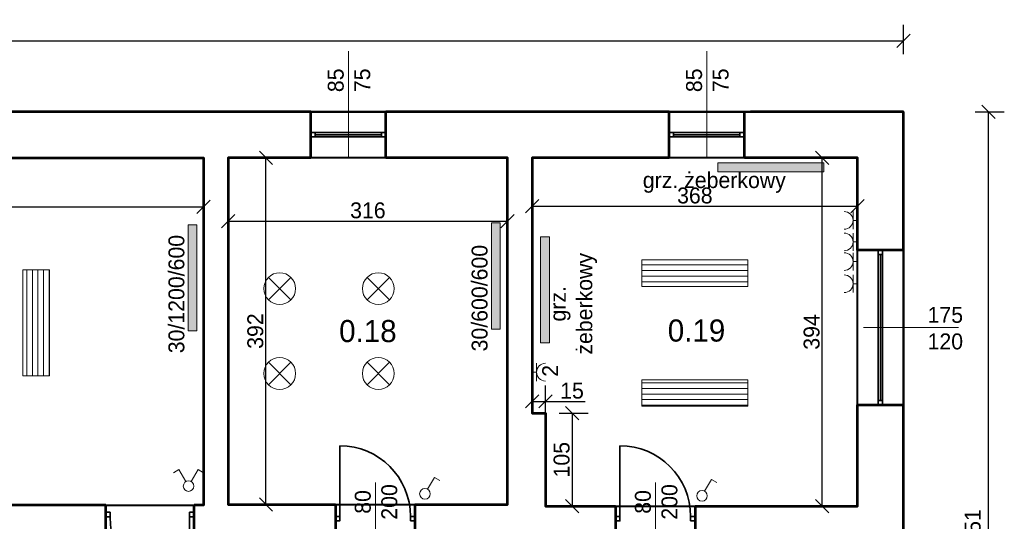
# Model space of a CAD drawing. Header units: millimetres. Extents: x 410204 to 467463, y -88400 to -47908.
# Tile 28 of 30: x 464253 to 465367, y -49750 to -49183. Entities that reach past the tile are written whole.
import ezdxf
from ezdxf.enums import TextEntityAlignment as Align

# ---------------------------------------------------------------- set-up
doc = ezdxf.new("R2010")
doc.units = ezdxf.units.MM
doc.linetypes.add('ACAD_ISO03W100', pattern=[30, 12, -18])
for name, color, linetype, lineweight in [('Apow', 1, 'Continuous', 40), ('drzwi', 53, 'Continuous', 35), ('gniazdo', 4, 'Continuous', 18), ('grzejnik', 20, 'Continuous', 18), ('okno', 211, 'Continuous', 35), ('opis', 47, 'Continuous', 18), ('opis powierzchnie', 10, 'Continuous', 18), ('oświetlenie', 40, 'Continuous', 18), ('przerywana', 120, 'ACAD_ISO03W100', 9), ('widok', 136, 'Continuous', 18), ('ściany', 21, 'Continuous', 53)]:
    doc.layers.add(name, color=color, linetype=linetype, lineweight=lineweight)
doc.layers.add('wymiary wewn', color=151, linetype='Continuous')
doc.layers.add('wymiary zewn', color=82, linetype='Continuous')
doc.dimstyles.new('1 100', dxfattribs={"dimtxt": 18, "dimasz": 15, "dimexe": 18, "dimexo": 0.0625, "dimgap": 3, "dimtad": 1, "dimdec": 0, "dimzin": 0, "dimdsep": 46, "dimtxsty": 'Standard', "dimblk": 'OBLIQUE', "dimcen": 0.09, "dimadec": 0, "dimazin": 0, "dimtfac": 1, "dimtdec": 0, "dimtofl": 0, "dimtmove": 0, "dimatfit": 3, "dimldrblk": 'OBLIQUE', "dimfxl": 15, "dimfxlon": 1, "dimtolj": 1, "dimtzin": 0, "dimarcsym": 0})

# ---------------------------------------------------------------- blocks, each defined once
blk = doc.blocks.new('_Oblique')
at = {"color": 0, "linetype": 'ByBlock', "lineweight": -2}
blk.add_line((-0.5, -0.5), (0.5, 0.5), dxfattribs=at)
blk = doc.blocks.new('*D15458')
at = {"layer": 'Defpoints', "color": 0}
for p in [(464833.2, -49339), (465201.2, -49339), (465201.2, -49393.8)]:
    blk.add_point(p, dxfattribs=at)
at = {"layer": 'wymiary wewn', "color": 0, "lineweight": -2}
for p, q in [((464833.2, -49378.8), (464833.2, -49411.8)), ((465201.2, -49378.8), (465201.2, -49411.8)), ((464833.2, -49393.8), (465201.2, -49393.8))]:
    blk.add_line(p, q, dxfattribs=at)
at = {"layer": 'wymiary wewn', "color": 0, "linetype": 'ByBlock', "lineweight": -2, "xscale": 15, "yscale": 15, "zscale": 15, "rotation": 180}
blk.add_blockref('_Oblique', (464833.2, -49393.8), dxfattribs=at)
at = {"layer": 'wymiary wewn', "color": 0, "linetype": 'ByBlock', "lineweight": -2, "xscale": 15, "yscale": 15, "zscale": 15}
blk.add_blockref('_Oblique', (465201.2, -49393.8), dxfattribs=at)
at = {"layer": 'wymiary wewn', "color": 0, "insert": (465017.2, -49381.8), "char_height": 18, "attachment_point": 5}
blk.add_mtext('\\A1;368', dxfattribs=at)
blk = doc.blocks.new('*D15459')
at = {"layer": 'Defpoints', "color": 0}
for p in [(464848.2, -49614.5), (464833.2, -49628), (464848.2, -49628)]:
    blk.add_point(p, dxfattribs=at)
at = {"layer": 'wymiary wewn', "color": 0, "lineweight": -2}
for p, q in [((464833.2, -49627.9), (464833.2, -49596.5)), ((464848.2, -49627.9), (464848.2, -49596.5)), ((464833.2, -49614.5), (464848.2, -49614.5)), ((464848.2, -49614.5), (464893.2, -49614.5))]:
    blk.add_line(p, q, dxfattribs=at)
at = {"layer": 'wymiary wewn', "color": 0, "linetype": 'ByBlock', "lineweight": -2, "xscale": 15, "yscale": 15, "zscale": 15, "rotation": 180}
blk.add_blockref('_Oblique', (464833.2, -49614.5), dxfattribs=at)
at = {"layer": 'wymiary wewn', "color": 0, "linetype": 'ByBlock', "lineweight": -2, "xscale": 15, "yscale": 15, "zscale": 15}
blk.add_blockref('_Oblique', (464848.2, -49614.5), dxfattribs=at)
at = {"layer": 'wymiary wewn', "color": 0, "insert": (464878.2, -49602.5), "char_height": 18, "attachment_point": 5}
blk.add_mtext('\\A1;15', dxfattribs=at)
blk = doc.blocks.new('*D15460')
at = {"layer": 'Defpoints', "color": 0}
for p in [(464848.2, -49628), (464848.2, -49733), (464878.5, -49733)]:
    blk.add_point(p, dxfattribs=at)
at = {"layer": 'wymiary wewn', "color": 0, "lineweight": -2}
for p, q in [((464863.5, -49628), (464896.5, -49628)), ((464878.5, -49628), (464878.5, -49733)), ((464863.5, -49733), (464896.5, -49733))]:
    blk.add_line(p, q, dxfattribs=at)
at = {"layer": 'wymiary wewn', "color": 0, "linetype": 'ByBlock', "lineweight": -2, "xscale": 15, "yscale": 15, "zscale": 15}
for p, rotation in [((464878.5, -49628), 90), ((464878.5, -49733), 270)]:
    blk.add_blockref('_Oblique', p, dxfattribs=dict(at, rotation=rotation))
at = {"layer": 'wymiary wewn', "color": 0, "insert": (464866.5, -49680.5), "char_height": 18, "attachment_point": 5, "rotation": 90}
blk.add_mtext('\\A1;105', dxfattribs=at)
blk = doc.blocks.new('*D15461')
at = {"layer": 'Defpoints', "color": 0}
for p in [(465161.4, -49339), (465201.2, -49339), (465201.2, -49733)]:
    blk.add_point(p, dxfattribs=at)
at = {"layer": 'wymiary wewn', "color": 0, "lineweight": -2}
for p, q in [((465176.4, -49339), (465143.4, -49339)), ((465161.4, -49733), (465161.4, -49339)), ((465176.4, -49733), (465143.4, -49733))]:
    blk.add_line(p, q, dxfattribs=at)
at = {"layer": 'wymiary wewn', "color": 0, "linetype": 'ByBlock', "lineweight": -2, "xscale": 15, "yscale": 15, "zscale": 15}
for p, rotation in [((465161.4, -49339), 90), ((465161.4, -49733), 270)]:
    blk.add_blockref('_Oblique', p, dxfattribs=dict(at, rotation=rotation))
at = {"layer": 'wymiary wewn', "color": 0, "insert": (465149.4, -49536), "char_height": 18, "attachment_point": 5, "rotation": 90}
blk.add_mtext('\\A1;394', dxfattribs=at)
blk = doc.blocks.new('*D15462')
at = {"layer": 'Defpoints', "color": 0}
for p in [(464489.2, -49339), (464531.9, -49339), (464489.2, -49731)]:
    blk.add_point(p, dxfattribs=at)
at = {"layer": 'wymiary wewn', "color": 0, "lineweight": -2}
for p, q in [((464516.9, -49339), (464549.9, -49339)), ((464531.9, -49731), (464531.9, -49339)), ((464516.9, -49731), (464549.9, -49731))]:
    blk.add_line(p, q, dxfattribs=at)
at = {"layer": 'wymiary wewn', "color": 0, "linetype": 'ByBlock', "lineweight": -2, "xscale": 15, "yscale": 15, "zscale": 15}
for p, rotation in [((464531.9, -49339), 90), ((464531.9, -49731), 270)]:
    blk.add_blockref('_Oblique', p, dxfattribs=dict(at, rotation=rotation))
at = {"layer": 'wymiary wewn', "color": 0, "insert": (464519.9, -49535), "char_height": 18, "attachment_point": 5, "rotation": 90}
blk.add_mtext('\\A1;392', dxfattribs=at)
blk = doc.blocks.new('*D15497')
at = {"layer": 'Defpoints', "color": 0}
for p in [(463869.2, -49339), (464461.2, -49339), (464461.2, -49394.6)]:
    blk.add_point(p, dxfattribs=at)
at = {"layer": 'wymiary wewn', "color": 0, "lineweight": -2}
for p, q in [((463869.2, -49379.6), (463869.2, -49412.6)), ((464461.2, -49379.6), (464461.2, -49412.6)), ((463869.2, -49394.6), (464461.2, -49394.6))]:
    blk.add_line(p, q, dxfattribs=at)
at = {"layer": 'wymiary wewn', "color": 0, "linetype": 'ByBlock', "lineweight": -2, "xscale": 15, "yscale": 15, "zscale": 15, "rotation": 180}
blk.add_blockref('_Oblique', (463869.2, -49394.6), dxfattribs=at)
at = {"layer": 'wymiary wewn', "color": 0, "linetype": 'ByBlock', "lineweight": -2, "xscale": 15, "yscale": 15, "zscale": 15}
blk.add_blockref('_Oblique', (464461.2, -49394.6), dxfattribs=at)
at = {"layer": 'wymiary wewn', "color": 0, "insert": (464165.2, -49382.6), "char_height": 18, "attachment_point": 5}
blk.add_mtext('\\A1;592', dxfattribs=at)
blk = doc.blocks.new('*D15498')
at = {"layer": 'Defpoints', "color": 0}
for p in [(463947.8, -49339), (464461.2, -49339), (464461.2, -49732)]:
    blk.add_point(p, dxfattribs=at)
at = {"layer": 'wymiary wewn', "color": 0, "lineweight": -2}
for p, q in [((463962.8, -49339), (463929.8, -49339)), ((463947.8, -49732), (463947.8, -49339)), ((463962.8, -49732), (463929.8, -49732))]:
    blk.add_line(p, q, dxfattribs=at)
at = {"layer": 'wymiary wewn', "color": 0, "linetype": 'ByBlock', "lineweight": -2, "xscale": 15, "yscale": 15, "zscale": 15}
for p, rotation in [((463947.8, -49339), 90), ((463947.8, -49732), 270)]:
    blk.add_blockref('_Oblique', p, dxfattribs=dict(at, rotation=rotation))
at = {"layer": 'wymiary wewn', "color": 0, "insert": (463935.8, -49535.5), "char_height": 18, "attachment_point": 5, "rotation": 90}
blk.add_mtext('\\A1;393', dxfattribs=at)
blk = doc.blocks.new('d80')
at = {"layer": 'drzwi'}
blk.add_line((4992.3, 681), (5072.3, 681), dxfattribs=at)
for points in [[(4987.3, 686), (4992.3, 686), (4992.3, 681), (4987.3, 681)], [(4987.3, 601), (4992.3, 601), (4992.3, 596), (4987.3, 596)]]:
    blk.add_lwpolyline(points, close=True, dxfattribs=at)
blk.add_arc((4992.3, 681), 80, 270, 0, dxfattribs=at)
blk = doc.blocks.new('d90')
at = {"layer": 'drzwi'}
blk.add_line((264632.9, -20573.3), (264632.9, -20663.3), dxfattribs=at)
for points in [[(264542.9, -20573.3), (264542.9, -20568.3), (264537.9, -20568.3), (264537.9, -20573.3)], [(264637.9, -20573.3), (264637.9, -20568.3), (264632.9, -20568.3), (264632.9, -20573.3)]]:
    blk.add_lwpolyline(points, close=True, dxfattribs=at)
blk.add_arc((264632.9, -20573.3), 90, 180, 270, dxfattribs=at)
blk = doc.blocks.new('łącznik')
at = {"layer": 'gniazdo'}
for p, q in [((135306.8, -38673), (135314.7, -38659.6)), ((135314.7, -38659.6), (135320.7, -38663.2))]:
    blk.add_line(p, q, dxfattribs=at)
blk.add_circle((135303.8, -38678.2), 6, dxfattribs=at)
blk = doc.blocks.new('świetlówka')
at = {"layer": 'oświetlenie', "transparency": 33554687}
h = blk.add_hatch(dxfattribs=at)
h.set_pattern_fill('ANSI31', color=256, scale=2, angle=45)
h.paths.add_polyline_path([(135304.3, -38767.8), (135304.3, -38887.8), (135334.3, -38887.8), (135334.3, -38767.8)])
at = {"layer": 'oświetlenie'}
blk.add_lwpolyline([(135304.3, -38767.8), (135334.3, -38767.8), (135334.3, -38887.8), (135304.3, -38887.8)], close=True, dxfattribs=at)
blk = doc.blocks.new('gniazdo')
at = {"layer": 'gniazdo'}
for p, q in [((135889.3, -37717.9), (135889.3, -37737.9)), ((135894.3, -37727.9), (135889.3, -37727.9))]:
    blk.add_line(p, q, dxfattribs=at)
blk.add_arc((135879.3, -37727.9), 10, 270, 90, dxfattribs=at)
blk = doc.blocks.new('lampa')
at = {"layer": 'oświetlenie'}
for p, q in [((135722.5, -38772.7), (135748, -38798.2)), ((135722.5, -38798.2), (135748, -38772.7))]:
    blk.add_line(p, q, dxfattribs=at)
blk.add_circle((135735.3, -38785.4), 18, dxfattribs=at)
blk = doc.blocks.new('łącznik x2')
at = {"layer": 'gniazdo'}
for p, q in [((134889.1, -38634.3), (134883, -38637.9)), ((134897, -38647.7), (134889.1, -38634.3)), ((134903, -38647.7), (134910.9, -38634.3)), ((134910.9, -38634.3), (134917, -38637.9))]:
    blk.add_line(p, q, dxfattribs=at)
blk.add_circle((134900, -38652.9), 6, dxfattribs=at)
blk.add_circle((134900, -38652.9), 6, dxfattribs=at)
blk = doc.blocks.new('*D15531')
at = {"layer": 'Defpoints', "color": 0}
for p in [(465253.2, -49287), (465349.4, -49287), (465253.2, -50438)]:
    blk.add_point(p, dxfattribs=at)
at = {"layer": 'wymiary zewn', "color": 0, "lineweight": -2}
for p, q in [((465334.4, -49287), (465367.4, -49287)), ((465349.4, -50438), (465349.4, -49287)), ((465334.4, -50438), (465367.4, -50438))]:
    blk.add_line(p, q, dxfattribs=at)
at = {"layer": 'wymiary zewn', "color": 0, "linetype": 'ByBlock', "lineweight": -2, "xscale": 15, "yscale": 15, "zscale": 15}
for p, rotation in [((465349.4, -49287), 90), ((465349.4, -50438), 270)]:
    blk.add_blockref('_Oblique', p, dxfattribs=dict(at, rotation=rotation))
at = {"layer": 'wymiary zewn', "color": 0, "insert": (465331.7, -49763.2), "char_height": 18, "attachment_point": 5, "rotation": 90}
blk.add_mtext('\\A1;1151', dxfattribs=at)
blk = doc.blocks.new('*D15533')
at = {"layer": 'Defpoints', "color": 0}
for p in [(465253.2, -49206.7), (461256.2, -49287), (465253.2, -49287)]:
    blk.add_point(p, dxfattribs=at)
at = {"layer": 'wymiary zewn', "color": 0, "lineweight": -2}
for p, q in [((461256.2, -49221.7), (461256.2, -49188.7)), ((465253.2, -49221.7), (465253.2, -49188.7)), ((461256.2, -49206.7), (465253.2, -49206.7))]:
    blk.add_line(p, q, dxfattribs=at)
at = {"layer": 'wymiary zewn', "color": 0, "linetype": 'ByBlock', "lineweight": -2, "xscale": 15, "yscale": 15, "zscale": 15, "rotation": 180}
blk.add_blockref('_Oblique', (461256.2, -49206.7), dxfattribs=at)
at = {"layer": 'wymiary zewn', "color": 0, "linetype": 'ByBlock', "lineweight": -2, "xscale": 15, "yscale": 15, "zscale": 15}
blk.add_blockref('_Oblique', (465253.2, -49206.7), dxfattribs=at)
at = {"layer": 'wymiary zewn', "color": 0, "insert": (463254.7, -49194.7), "char_height": 18, "attachment_point": 5}
blk.add_mtext('\\A1;3997', dxfattribs=at)
blk = doc.blocks.new('*D15733')
at = {"layer": 'Defpoints', "color": 0}
for p in [(464489.2, -49339), (464805.2, -49339), (464805.2, -49410.6)]:
    blk.add_point(p, dxfattribs=at)
at = {"layer": 'wymiary wewn', "color": 0, "lineweight": -2}
for p, q in [((464489.2, -49395.6), (464489.2, -49428.6)), ((464805.2, -49395.6), (464805.2, -49428.6)), ((464489.2, -49410.6), (464805.2, -49410.6))]:
    blk.add_line(p, q, dxfattribs=at)
at = {"layer": 'wymiary wewn', "color": 0, "linetype": 'ByBlock', "lineweight": -2, "xscale": 15, "yscale": 15, "zscale": 15, "rotation": 180}
blk.add_blockref('_Oblique', (464489.2, -49410.6), dxfattribs=at)
at = {"layer": 'wymiary wewn', "color": 0, "linetype": 'ByBlock', "lineweight": -2, "xscale": 15, "yscale": 15, "zscale": 15}
blk.add_blockref('_Oblique', (464805.2, -49410.6), dxfattribs=at)
at = {"layer": 'wymiary wewn', "color": 0, "insert": (464647.2, -49398.6), "char_height": 18, "attachment_point": 5}
blk.add_mtext('\\A1;316', dxfattribs=at)

msp = doc.modelspace()

# ---------------------------------------------------------------- hatches: boundary and pattern name
at = {"layer": 'grzejnik', "transparency": 33554687}
h = msp.add_hatch(color=256, dxfattribs=at)
h.dxf.hatch_style = 1
h.paths.add_polyline_path([(465163.2, -49344.9), (465043.2, -49344.9), (465043.2, -49354.9), (465163.2, -49354.9)])
h = msp.add_hatch(color=256, dxfattribs=at)
h.dxf.hatch_style = 1
h.paths.add_polyline_path([(464786.9, -49412.8), (464786.9, -49532.8), (464796.9, -49532.8), (464796.9, -49412.8)])
h = msp.add_hatch(color=256, dxfattribs=at)
h.dxf.hatch_style = 1
h.paths.add_polyline_path([(464443.8, -49414.9), (464443.8, -49534.9), (464453.8, -49534.9), (464453.8, -49414.9)])
h = msp.add_hatch(color=256, dxfattribs=at)
h.dxf.hatch_style = 1
h.paths.add_polyline_path([(464842.7, -49428.4), (464842.7, -49548.4), (464852.7, -49548.4), (464852.7, -49428.4)])

# ---------------------------------------------------------------- linework, layer by layer
at = {"layer": 'Apow'}
for points in [[(465253.2, -49287), (464180.2, -49287), (464180.2, -49287), (463887.2, -49287), (463887.2, -49287), (462626.2, -49287), (462626.2, -49287), (462325.2, -49287), (462325.2, -49287), (461256.2, -49287), (461256.2, -50438), (465253.2, -50438)], [(463869.2, -49339), (463869.2, -49732), (464461.2, -49732), (464461.2, -49339)], [(464489.2, -49339), (464489.2, -49731), (464805.2, -49731), (464805.2, -49731), (464805.2, -49731), (464805.2, -49339)], [(464848.2, -49628), (464848.2, -49733), (465201.2, -49733), (465201.2, -49339), (464833.2, -49339), (464833.2, -49628)]]:
    msp.add_lwpolyline(points, close=True, dxfattribs=at)
msp.add_lwpolyline([(461815.2, -50438), (461256.2, -50438), (461256.2, -49287), (461770.2, -49287), (461770.2, -49746.2), (462012.2, -49746.2), (462012.2, -49287), (462934.2, -49287), (462934.2, -49745.5), (463854.2, -49745.5), (463854.2, -49287), (465253.2, -49287), (465253.2, -49974.5), (464978.2, -49974.5), (464978.2, -50438), (462396.2, -50438), (462396.2, -49971.5), (461815.2, -49971.5), (461815.2, -50438)], dxfattribs=at)
at = {"layer": 'grzejnik'}
for points in [[(465163.2, -49344.9), (465163.2, -49354.9), (465043.2, -49354.9), (465043.2, -49344.9)], [(464786.9, -49412.8), (464796.9, -49412.8), (464796.9, -49532.8), (464786.9, -49532.8)], [(464443.8, -49414.9), (464453.8, -49414.9), (464453.8, -49534.9), (464443.8, -49534.9)], [(464842.7, -49428.4), (464852.7, -49428.4), (464852.7, -49548.4), (464842.7, -49548.4)]]:
    msp.add_lwpolyline(points, close=True, dxfattribs=at)
at = {"layer": 'okno'}
for p, q in [((464662.7, -49310.5), (464587.7, -49310.5)), ((464662.7, -49313), (464587.7, -49313)), ((465068.2, -49310.5), (464993.2, -49310.5)), ((465068.2, -49313), (464993.2, -49313)), ((464662.7, -49315.5), (464587.7, -49315.5)), ((465068.2, -49315.5), (464993.2, -49315.5)), ((465224.7, -49613.5), (465224.7, -49448.5)), ((465227.2, -49613.5), (465227.2, -49448.5)), ((465229.7, -49613.5), (465229.7, -49448.5))]:
    msp.add_line(p, q, dxfattribs=at)
for points in [[(464582.7, -49315.5), (464587.7, -49315.5), (464587.7, -49310.5), (464582.7, -49310.5)], [(464662.7, -49315.5), (464667.7, -49315.5), (464667.7, -49310.5), (464662.7, -49310.5)], [(464988.2, -49315.5), (464993.2, -49315.5), (464993.2, -49310.5), (464988.2, -49310.5)], [(465068.2, -49315.5), (465073.2, -49315.5), (465073.2, -49310.5), (465068.2, -49310.5)], [(465224.7, -49443.5), (465224.7, -49448.5), (465229.7, -49448.5), (465229.7, -49443.5)], [(465224.7, -49613.5), (465224.7, -49618.5), (465229.7, -49618.5), (465229.7, -49613.5)]]:
    msp.add_lwpolyline(points, close=True, dxfattribs=at)
at = {"layer": 'opis'}
for p, q in [((464625.2, -49339), (464625.2, -49218.6)), ((465030.7, -49339), (465030.7, -49218.6)), ((465208.2, -49531), (465315.4, -49531)), ((464655.7, -49762.3), (464655.7, -49706.1)), ((464972.7, -49762.3), (464972.7, -49706.1))]:
    msp.add_line(p, q, dxfattribs=at)
at = {"layer": 'widok'}
for p, q in [((464667.7, -49287), (464582.7, -49287)), ((465073.2, -49287), (464988.2, -49287)), ((464582.7, -49339), (464667.7, -49339)), ((464988.2, -49339), (465073.2, -49339)), ((465201.2, -49443.5), (465201.2, -49618.5)), ((465253.2, -49618.5), (465253.2, -49443.5))]:
    msp.add_line(p, q, dxfattribs=at)
at = {"layer": 'ściany'}
for p, q in [((464582.7, -49287), (462334.2, -49287)), ((464582.7, -49339), (464582.7, -49287)), ((464667.7, -49339), (464667.7, -49287)), ((464988.2, -49287), (464667.7, -49287)), ((464988.2, -49339), (464988.2, -49287)), ((465073.2, -49339), (465073.2, -49287)), ((465253.2, -49287), (465080.2, -49287)), ((465253.2, -49443.5), (465253.2, -49287)), ((465253.2, -49443.5), (465201.2, -49443.5)), ((465201.2, -49618.5), (465253.2, -49618.5)), ((465253.2, -49814), (465253.2, -49618.5)), ((464350.5, -49761), (464350.5, -49732)), ((464450.5, -49761), (464450.5, -49732)), ((464610.4, -49731), (464610.4, -49761)), ((464700.4, -49731), (464700.4, -49761)), ((464927.4, -49733), (464927.4, -49761)), ((465017.4, -49733), (465017.4, -49761))]:
    msp.add_line(p, q, dxfattribs=at)
for points in [[(464350.5, -49732), (463869.2, -49732), (463869.2, -49339), (464461.2, -49339), (464461.2, -49732), (464450.5, -49732)], [(464582.7, -49339), (464489.2, -49339), (464489.2, -49731), (464610.4, -49731)], [(464700.4, -49731), (464805.2, -49731), (464805.2, -49731), (464805.2, -49731), (464805.2, -49339), (464667.7, -49339)], [(464988.2, -49339), (464833.2, -49339), (464833.2, -49628), (464848.2, -49628), (464848.2, -49733), (464927.4, -49733)], [(465201.2, -49443.5), (465201.2, -49339), (465073.2, -49339)], [(465017.4, -49733), (465201.2, -49733), (465201.2, -49618.5)]]:
    msp.add_lwpolyline(points, dxfattribs=at)

# ---------------------------------------------------------------- block references
at = {"layer": 'gniazdo'}
for name, p in [('gniazdo', (329306.9, -11681.9)), ('gniazdo', (329306.9, -11706.3)), ('gniazdo', (329306.9, -11728.5)), ('gniazdo', (329306.9, -11753.6)), ('łącznik x2', (329544.3, -11057.4)), ('łącznik', (329408, -11040.9)), ('łącznik', (329721.5, -11043.2))]:
    msp.add_blockref(name, p, dxfattribs=at)
at = {"layer": 'gniazdo', "xscale": -1}
msp.add_blockref('gniazdo', (600727.4, -11853.6), dxfattribs=at)
at = {"layer": 'oświetlenie'}
for name, p, rotation in [('świetlówka', (426189.4, -184788.8), 90), ('lampa', (600394.3, -88368.4), 179.9999999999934), ('świetlówka', (426189.4, -184924.3), 90)]:
    msp.add_blockref(name, p, dxfattribs=dict(at, rotation=rotation))
for name, p in [('świetlówka', (328952.6, -10697.8)), ('lampa', (328812.1, -10701.6))]:
    msp.add_blockref(name, p, dxfattribs=at)
at = {"layer": 'oświetlenie', "xscale": -1}
msp.add_blockref('lampa', (600394.3, -10701.6), dxfattribs=at)
at = {"layer": 'oświetlenie', "xscale": -1, "rotation": 179.9999999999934}
msp.add_blockref('lampa', (328812.1, -88368.4), dxfattribs=at)
at = {"layer": 'przerywana', "rotation": 90}
for p in [(465296.4, -54737), (465613.4, -54737)]:
    msp.add_blockref('d80', p, dxfattribs=at)
at = {"layer": 'ściany'}
msp.add_blockref('d90', (199812.5, -29171.7), dxfattribs=at)

# ---------------------------------------------------------------- texts
at = {"layer": 'gniazdo', "insert": (464862.5, -49586.7), "char_height": 18, "width": 38.216, "attachment_point": 7, "rotation": 90}
msp.add_mtext('2', dxfattribs=at)
at = {"layer": 'grzejnik', "insert": (464958.3, -49355.3), "char_height": 18, "width": 258.06, "attachment_point": 1}
msp.add_mtext('grz. żeberkowy', dxfattribs=at)
at = {"layer": 'grzejnik', "char_height": 18, "attachment_point": 1, "rotation": 90}
for s, insert, width in [('30/1200/600', (464421.5, -49560.1), 29.42), ('30/600/600', (464764.6, -49558), 29.42), ('\\pxqc;grz. \\Pżeberkowy', (464853.1, -49633.2), 258.06)]:
    msp.add_mtext(s, dxfattribs=dict(at, insert=insert, width=width))
at = {"layer": 'opis', "char_height": 18, "width": 54.869, "attachment_point": 3, "rotation": 90}
for s, insert in [('\\pxqc;85\\P75', (464601.8, -49224)), ('\\pxqc;85\\P75', (465007.3, -49224)), ('\\pxqc;80\\P200', (464632.4, -49700.8)), ('\\pxqc;80\\P200', (464949.4, -49700.8))]:
    msp.add_mtext(s, dxfattribs=dict(at, insert=insert))
at = {"layer": 'opis', "insert": (465320.7, -49507.7), "char_height": 18, "width": 61.869, "attachment_point": 3}
msp.add_mtext('175\\P120', dxfattribs=at)
at = {"layer": 'opis powierzchnie'}
for s, p in [('0.18', (464647.2, -49535)), ('0.19', (465019.1, -49534.4))]:
    msp.add_text(s, height=25, dxfattribs=at).set_placement(p, align=Align.MIDDLE_CENTER)

# ---------------------------------------------------------------- dimensions: what is measured, and where the dimension line sits
at = {"layer": 'wymiary wewn'}
for base, p1, p2, picture, middle in [((463947.8, -49339), (464461.2, -49732), (464461.2, -49339), '*D15498', (463935.8, -49535.5)), ((464531.9, -49339), (464489.2, -49731), (464489.2, -49339), '*D15462', (464519.9, -49535)), ((465161.4, -49339), (465201.2, -49733), (465201.2, -49339), '*D15461', (465149.4, -49536)), ((464878.5, -49733), (464848.2, -49628), (464848.2, -49733), '*D15460', (464866.5, -49680.5))]:
    dim = msp.add_linear_dim(base=base, p1=p1, p2=p2, angle=90, dimstyle='1 100', dxfattribs=at)
    dim.commit()
    dim.dimension.update_dxf_attribs({"geometry": picture, "text_midpoint": middle})
for base, p1, p2, picture, middle in [((464461.2, -49394.6), (463869.2, -49339), (464461.2, -49339), '*D15497', (464165.2, -49382.6)), ((464805.2, -49410.6), (464489.2, -49339), (464805.2, -49339), '*D15733', (464647.2, -49398.6)), ((464848.2, -49614.5), (464833.2, -49628), (464848.2, -49628), '*D15459', (464878.2, -49602.5))]:
    dim = msp.add_linear_dim(base=base, p1=p1, p2=p2, dimstyle='1 100', dxfattribs=at)
    dim.commit()
    dim.dimension.update_dxf_attribs({"geometry": picture, "text_midpoint": middle})
dim = msp.add_linear_dim(base=(465201.2, -49393.8), p1=(464833.2, -49339), p2=(465201.2, -49339), dimstyle='1 100', override={"dimtmove": 1}, dxfattribs=at)
dim.commit()
dim.dimension.update_dxf_attribs({"geometry": '*D15458', "text_midpoint": (465017.2, -49381.8)})
at = {"layer": 'wymiary zewn'}
dim = msp.add_linear_dim(base=(465253.2, -49206.7), p1=(461256.2, -49287), p2=(465253.2, -49287), dimstyle='1 100', dxfattribs=at)
dim.commit()
dim.dimension.update_dxf_attribs({"geometry": '*D15533', "text_midpoint": (463254.7, -49194.7)})
dim = msp.add_linear_dim(base=(465349.4, -49287), p1=(465253.2, -50438), p2=(465253.2, -49287), angle=90, dimstyle='1 100', override={"dimtmove": 2}, dxfattribs=at)
dim.commit()
dim.dimension.update_dxf_attribs({"geometry": '*D15531', "text_midpoint": (465331.7, -49763.2), "dimtype": 160})

doc.saveas('drawing.dxf')
